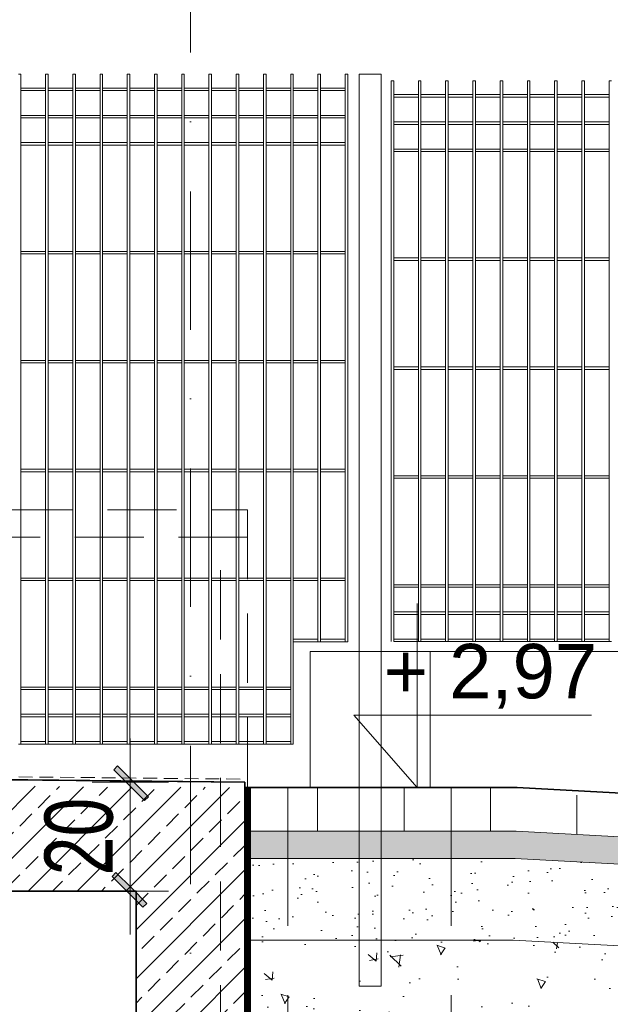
# Model space of a CAD drawing. Header units: millimetres. Extents: x 14041 to 23361, y -6349 to 12956.
# Tile 48 of 106: x 20410 to 20518, y 6484 to 6664. Entities that reach past the tile are written whole.
import ezdxf

# ---------------------------------------------------------------- set-up
doc = ezdxf.new("R2010")
doc.units = ezdxf.units.MM
for name, pattern in [('DASHDOTX2', [50.8, 25.4, -12.7, 0, -12.7]), ('DASHED', [19.05, 12.7, -6.35]), ('KRESKOWA', [19.05, 12.7, -6.35])]:
    doc.linetypes.add(name, pattern=pattern)
for name, color, linetype, lineweight in [('A- osie', 2, 'DASHDOTX2', 5), ('A- teren', 7, 'Continuous', 35), ('A-izolacje', 7, 'KRESKOWA', 30), ('A-ogrodzenie', 6, 'Continuous', 9), ('A-przekrojowa', 5, 'Continuous', 35), ('A-rzędne projektowane', 7, 'Continuous', 20), ('A-wyburzenia', 92, 'DASHED', 5), ('A-WYMIARY', 7, 'Continuous', 9), ('A-wypełnienie', 252, 'Continuous', 9), ('A-ściany projektowane', 5, 'Continuous', 35)]:
    doc.layers.add(name, color=color, linetype=linetype, lineweight=lineweight)
doc.styles.add('OP.3', font='arial.ttf', dxfattribs={"height": 16})
doc.styles.add('WYMIARY', font='swisscl.ttf')
doc.dimstyles.new('G 50', dxfattribs={"dimtxt": 12.5, "dimasz": 1, "dimexe": 1.25, "dimexo": 0.625, "dimgap": 3, "dimtad": 1, "dimdec": 1, "dimrnd": 0.5, "dimzin": 9, "dimtxsty": 'WYMIARY', "dimblk": 'W', "dimcen": 2, "dimse1": 1, "dimse2": 1, "dimclrd": 256, "dimclrt": 7, "dimadec": 0, "dimazin": 0, "dimtm": 1e-09, "dimtfac": 1, "dimtdec": 1, "dimtmove": 0, "dimatfit": 0, "dimldrblk": 'W', "dimfxl": 0, "dimlwd": 9, "dimarcsym": 0})

# ---------------------------------------------------------------- blocks, each defined once
blk = doc.blocks.new('W')
at = {"layer": 'A-WYMIARY'}
h = blk.add_hatch(color=256, dxfattribs=at)
h.paths.add_polyline_path([(0, 0.76), (0, 0), (0.65, 0), (2.98, 2.33), (2.27, 3.04)])
h.paths.add_polyline_path([(-0.56, 0.21), (-0.76, 0), (0, 0), (0, 0.76)])
h.paths.add_polyline_path([(0, -0.65), (0.15, -0.5), (0.65, 0), (0, 0)])
h.paths.add_polyline_path([(0, 0), (-0.76, 0), (-3.39, -2.62), (-2.68, -3.33), (0, -0.65)])
blk.add_hatch(color=256, dxfattribs=at).paths.add_polyline_path([(-0.76, 0), (-3.39, -2.62), (-2.68, -3.33), (0, -0.65), (0, 0)])
for p, q in [((0, -7), (0, 7)), ((-0.56, 0.21), (2.27, 3.04)), ((0.15, -0.5), (2.98, 2.33)), ((2.27, 3.04), (2.98, 2.33)), ((-8, 0), (8, 0)), ((-0.56, 0.21), (-3.39, -2.62)), ((0.15, -0.5), (-2.68, -3.33)), ((-3.39, -2.62), (-2.68, -3.33))]:
    blk.add_line(p, q, dxfattribs=at)
blk = doc.blocks.new('*D1433')
at = {"layer": 'A-wypełnienie', "lineweight": 9, "ltscale": 2}
blk.add_line((20430.14, 6523.38), (20430.14, 6505.38), dxfattribs=at)
at = {"layer": 'Defpoints', "color": 0}
for p in [(20451.2, 6524.38), (20430.14, 6504.38), (20431.2, 6504.38)]:
    blk.add_point(p, dxfattribs=at)
at = {"layer": 'A-wypełnienie', "linetype": 'ByBlock', "lineweight": 9}
for p, rotation in [((20430.14, 6524.38), 90), ((20430.14, 6504.38), 270)]:
    blk.add_blockref('W', p, dxfattribs=dict(at, rotation=rotation))
at = {"layer": 'A-wypełnienie', "color": 7, "ltscale": 2, "insert": (20420.74, 6514.38), "char_height": 12.5, "attachment_point": 5, "rotation": 90, "style": 'WYMIARY'}
blk.add_mtext('20', dxfattribs=at)

msp = doc.modelspace()

# ---------------------------------------------------------------- hatches: boundary and pattern name
at = {"layer": 'A-wypełnienie', "ltscale": 2, "transparency": 33554687}
h = msp.add_hatch(dxfattribs=at)
h.set_pattern_fill('ANSI33', color=253)
h.set_pattern_definition([(45, (715.008, 0), (-4.490128, 4.490128), []), (45, (719.498, 0), (-4.490128, 4.490128), [3.175, -1.5875])])
h.paths.add_polyline_path([(20431.2, 6224.49), (20431.2, 6116.38), (20441.2, 6116.38), (20441.2, 6523.48), (20431.22, 6523.38), (20389.2, 6524), (20389.2, 6538.38), (20381.2, 6538.38), (20381.2, 6504.38), (20431.2, 6504.38)])
h.paths.add_polyline_path([(20451.2, 6214.38), (20451.2, 6523.38), (20441.2, 6523.48), (20441.2, 6116.38), (20451.2, 6116.38), (20451.2, 6199.38)])
h.paths.add_polyline_path([(20466.2, 6116.38), (20441.2, 6116.38), (20441.2, 6076.38), (20466.2, 6076.38)])
h.paths.add_polyline_path([(20441.2, 6076.38), (20441.2, 6116.38), (20416.2, 6116.38), (20416.2, 6076.38)])
at = {"layer": 'A-wypełnienie', "transparency": 33554687}
h = msp.add_hatch(dxfattribs=at)
h.set_pattern_fill('ANSI31', color=256, scale=5, angle=135)
h.set_pattern_definition([(90, (-252887.097, -155256.518), (-15.875, 1e-15), [])])
edge = h.paths.add_edge_path()
edge.add_line((20501.2, 6523.38), (20608.71, 6517.47))
edge.add_line((20608.71, 6517.47), (20501.2, 6523.38))
edge.add_line((20501.2, 6523.38), (20451.2, 6523.38))
edge.add_line((20451.2, 6523.38), (20451.2, 6515.38))
edge.add_line((20451.2, 6515.38), (20500.98, 6515.38))
edge.add_line((20500.98, 6515.38), (20608.27, 6509.48))
at = {"layer": 'A-wypełnienie'}
h = msp.add_hatch(dxfattribs=at)
h.set_pattern_fill('AR-SAND', color=256, scale=0.05, angle=90, style=0)
h.set_pattern_definition([(127.5, (-252887.097, -155256.5183), (-2.447066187, -0.080001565), [0, -1.9304, 0, -2.159, 0, -2.06375]), (97.5, (-252887.097, -155256.5183), (-3.584125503, 2.247616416), [0, -1.0414, 0, -1.7399, 0, -0.66675]), (57.5, (-252887.097, -155258.0804), (-0.007185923, 3.954961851), [0, -0.635, 0, -2.286, 0, -2.9845]), (47.5, (-252887.097, -155258.0804), (-1.114646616, 3.817782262), [0, -0.3175, 0, -1.4986, 0, -1.7145])])
h.paths.add_polyline_path([(20500.84, 6510.38), (20451.2, 6510.38), (20451.2, 6515.38), (20500.98, 6515.38), (20608.27, 6509.48), (20608, 6504.49)])
at = {"layer": 'A-wypełnienie', "ltscale": 0.5}
h = msp.add_hatch(dxfattribs=at)
h.set_pattern_fill('AR-SAND', color=256, scale=0.15, angle=90, style=0)
h.set_pattern_definition([(127.5, (-252887.097, -155256.518), (-7.34119856, -0.2400047), [0, -5.7912, 0, -6.477, 0, -6.19125]), (97.5, (-252887.097, -155256.518), (-10.7523765, 6.74284925), [0, -3.1242, 0, -5.2197, 0, -2.00025]), (57.5, (-252887.097, -155261.2046), (-0.02155777, 11.86488555), [0, -1.905, 0, -6.858, 0, -8.9535]), (47.5, (-252887.097, -155261.205), (-3.34393985, 11.4533468), [0, -0.9525, 0, -4.4958, 0, -5.1435])])
h.paths.add_polyline_path([(20500.43, 6495.38), (20451.2, 6495.38), (20451.2, 6510.38), (20500.84, 6510.38), (20608.71, 6504.45), (20608.71, 6489.42)])
at = {"layer": 'A-wypełnienie', "ltscale": 0.5, "transparency": 33554687}
h = msp.add_hatch(dxfattribs=at)
h.set_pattern_fill('AR-CONC', color=256, scale=0.1, angle=90, style=0)
h.set_pattern_definition([(140, (-252887.097, -155424.51), (1.59390855, 18.2184669), [1.905, -20.955]), (85, (-252887.097, -155424.51), (-19.1056845, -3.5243421), [1.524, -16.7640584]), (190.451445, (-252886.964, -155422.992), (-17.5117752, 14.6941247), [1.6190009, -17.8090245]), (136.1842, (-252892.177, -155424.51), (4.2042328, 27.1079041), [2.8575, -31.4325]), (186.635558, (-252891.827, -155422.25), (-24.7426125, 23.7404134), [2.4285023, -26.7135608]), (81.184151, (-252892.177, -155424.51), (-24.7426125, 23.7404134), [2.2859967, -25.1459732]), (111, (-252890.907, -155421.97), (10.2265198, 15.1614391), [1.905, -20.955]), (56, (-252890.907, -155421.97), (-18.4187966, 6.1802028), [1.524, -16.764]), (161.451445, (-252890.055, -155420.707), (-8.1922769, 21.3416419), [1.6190009, -17.8089938]), (127.5, (-252887.097, -155424.51), (-8.45550389, 0.30886033), [0, -16.5608, 0, -17.018, 0, -16.8275]), (97.5, (-252887.097, -155424.51), (-10.01805748, 6.68196625), [0, -9.7028, 0, -16.1798, 0, -6.4135]), (57.5, (-252887.097, -155430.174), (0.5728744, 13.55905952), [0, -6.35, 0, -19.812, 0, -26.289]), (47.5, (-252887.097, -155432.714), (-2.5426491, 14.81291814), [0, -8.255, 0, -13.1572, 0, -18.669])])
h.paths.add_polyline_path([(20500.43, 6495.38), (20451.2, 6495.38), (20451.2, 6475.38), (20501.2, 6475.38), (20608.71, 6469.39), (20608.71, 6489.42)])

# ---------------------------------------------------------------- linework, layer by layer
at = {"layer": 'A- osie'}
msp.add_line((20441.2, 6785.55), (20441.2, 5964.04), dxfattribs=at)
at = {"layer": 'A- teren'}
for q in [(20451.2, 6523.38), (20608.71, 6517.47)]:
    msp.add_line((20501.2, 6523.38), q, dxfattribs=at)
at = {"layer": 'A-izolacje', "linetype": 'Continuous', "lineweight": 15}
msp.add_line((20452.2, 6116.38), (20452.2, 6523.38), dxfattribs=at)
at = {"layer": 'A-izolacje', "lineweight": 15, "ltscale": 0.2}
msp.add_lwpolyline([(20389.67, 6539.38), (20389.79, 6530.22), (20394.42, 6525.5), (20451.17, 6524.92)], dxfattribs=at)
at = {"layer": 'A-izolacje', "ltscale": 0.5, "const_width": 1}
msp.add_lwpolyline([(20451.7, 6116.38), (20451.7, 6523.38)], dxfattribs=at)
at = {"layer": 'A-ogrodzenie', "color": 253}
for p, q in [((20409.6, 6654.38), (20410.07, 6654.38)), ((20410.07, 6531.38), (20410.07, 6654.38)), ((20414.6, 6531.38), (20414.6, 6654.38)), ((20414.6, 6654.38), (20415.07, 6654.38)), ((20415.07, 6531.38), (20415.07, 6654.38)), ((20419.6, 6531.38), (20419.6, 6654.38)), ((20419.6, 6654.38), (20420.07, 6654.38)), ((20420.07, 6531.38), (20420.07, 6654.38)), ((20424.6, 6531.38), (20424.6, 6654.38)), ((20424.6, 6654.38), (20425.07, 6654.38)), ((20425.07, 6531.38), (20425.07, 6654.38)), ((20429.6, 6531.38), (20429.6, 6654.38)), ((20429.6, 6654.38), (20430.07, 6654.38)), ((20430.07, 6531.38), (20430.07, 6654.38)), ((20434.6, 6531.38), (20434.6, 6654.38)), ((20434.6, 6654.38), (20435.07, 6654.38)), ((20435.07, 6531.38), (20435.07, 6654.38)), ((20439.6, 6531.38), (20439.6, 6654.38)), ((20439.6, 6654.38), (20440.07, 6654.38)), ((20440.07, 6531.38), (20440.07, 6654.38)), ((20444.6, 6531.38), (20444.6, 6654.38)), ((20444.6, 6654.38), (20445.07, 6654.38)), ((20445.07, 6531.38), (20445.07, 6654.38)), ((20449.6, 6531.38), (20449.6, 6654.38)), ((20449.6, 6654.38), (20450.07, 6654.38)), ((20450.07, 6531.38), (20450.07, 6654.38)), ((20454.6, 6531.38), (20454.6, 6654.38)), ((20454.6, 6654.38), (20455.07, 6654.38)), ((20455.07, 6531.38), (20455.07, 6654.38)), ((20459.6, 6531.38), (20459.6, 6654.38)), ((20459.6, 6654.38), (20460.07, 6654.38)), ((20460.07, 6531.38), (20460.07, 6654.38)), ((20464.6, 6654.38), (20465.07, 6654.38)), ((20464.6, 6550.17), (20464.6, 6654.38)), ((20465.07, 6550.17), (20465.07, 6654.38)), ((20469.6, 6654.38), (20470.07, 6654.38)), ((20469.6, 6550.17), (20469.6, 6654.38)), ((20470.07, 6550.17), (20470.07, 6654.38)), ((20476.2, 6654.38), (20472.2, 6654.38)), ((20472.2, 6654.38), (20472.2, 6523.38)), ((20476.2, 6654.38), (20472.2, 6654.38)), ((20472.2, 6654.38), (20472.2, 6523.38)), ((20476.2, 6523.38), (20476.2, 6654.38)), ((20476.2, 6523.38), (20476.2, 6654.38)), ((20478.06, 6550.18), (20478.06, 6653.18)), ((20478.06, 6653.18), (20478.53, 6653.18)), ((20478.53, 6550.18), (20478.53, 6653.18)), ((20483.06, 6550.18), (20483.06, 6653.18)), ((20483.06, 6653.18), (20483.53, 6653.18)), ((20483.53, 6550.18), (20483.53, 6653.18)), ((20488.06, 6550.18), (20488.06, 6653.18)), ((20488.06, 6653.18), (20488.53, 6653.18)), ((20488.53, 6550.18), (20488.53, 6653.18)), ((20493.06, 6550.18), (20493.06, 6653.18)), ((20493.06, 6653.18), (20493.53, 6653.18)), ((20493.53, 6550.18), (20493.53, 6653.18)), ((20498.06, 6550.18), (20498.06, 6653.18)), ((20498.06, 6653.18), (20498.53, 6653.18)), ((20498.53, 6550.18), (20498.53, 6653.18)), ((20503.06, 6550.18), (20503.06, 6653.18)), ((20503.06, 6653.18), (20503.53, 6653.18)), ((20503.53, 6550.18), (20503.53, 6653.18)), ((20508.06, 6550.18), (20508.06, 6653.18)), ((20508.06, 6653.18), (20508.53, 6653.18)), ((20508.53, 6550.18), (20508.53, 6653.18)), ((20513.06, 6550.18), (20513.06, 6653.18)), ((20513.06, 6653.18), (20513.53, 6653.18)), ((20513.53, 6550.18), (20513.53, 6653.18)), ((20518.06, 6550.18), (20518.06, 6653.18)), ((20518.06, 6653.18), (20518.53, 6653.18)), ((20410.07, 6651.84), (20414.6, 6651.84)), ((20410.07, 6651.38), (20414.6, 6651.38)), ((20415.07, 6651.84), (20419.6, 6651.84)), ((20415.07, 6651.38), (20419.6, 6651.38)), ((20420.07, 6651.84), (20424.6, 6651.84)), ((20420.07, 6651.38), (20424.6, 6651.38)), ((20425.07, 6651.84), (20429.6, 6651.84)), ((20425.07, 6651.38), (20429.6, 6651.38)), ((20430.07, 6651.84), (20434.6, 6651.84)), ((20430.07, 6651.38), (20434.6, 6651.38)), ((20435.07, 6651.84), (20439.6, 6651.84)), ((20435.07, 6651.38), (20439.6, 6651.38)), ((20440.07, 6651.84), (20444.6, 6651.84)), ((20440.07, 6651.38), (20444.6, 6651.38)), ((20445.07, 6651.84), (20449.6, 6651.84)), ((20445.07, 6651.38), (20449.6, 6651.38)), ((20450.07, 6651.84), (20454.6, 6651.84)), ((20450.07, 6651.38), (20454.6, 6651.38)), ((20455.07, 6651.84), (20459.6, 6651.84)), ((20455.07, 6651.38), (20459.6, 6651.38)), ((20460.07, 6651.84), (20464.6, 6651.84)), ((20460.07, 6651.38), (20464.6, 6651.38)), ((20465.07, 6651.84), (20469.6, 6651.84)), ((20465.07, 6651.38), (20469.6, 6651.38)), ((20478.53, 6650.64), (20483.06, 6650.64)), ((20478.53, 6650.18), (20483.06, 6650.18)), ((20483.53, 6650.64), (20488.06, 6650.64)), ((20483.53, 6650.18), (20488.06, 6650.18)), ((20488.53, 6650.64), (20493.06, 6650.64)), ((20488.53, 6650.18), (20493.06, 6650.18)), ((20493.53, 6650.64), (20498.06, 6650.64)), ((20493.53, 6650.18), (20498.06, 6650.18)), ((20498.53, 6650.64), (20503.06, 6650.64)), ((20498.53, 6650.18), (20503.06, 6650.18)), ((20503.53, 6650.64), (20508.06, 6650.64)), ((20503.53, 6650.18), (20508.06, 6650.18)), ((20508.53, 6650.64), (20513.06, 6650.64)), ((20508.53, 6650.18), (20513.06, 6650.18)), ((20513.53, 6650.64), (20518.06, 6650.64)), ((20513.53, 6650.18), (20518.06, 6650.18)), ((20410.07, 6646.84), (20414.6, 6646.84)), ((20410.07, 6646.38), (20414.6, 6646.38)), ((20415.07, 6646.84), (20419.6, 6646.84)), ((20415.07, 6646.38), (20419.6, 6646.38)), ((20420.07, 6646.84), (20424.6, 6646.84)), ((20420.07, 6646.38), (20424.6, 6646.38)), ((20425.07, 6646.84), (20429.6, 6646.84)), ((20425.07, 6646.38), (20429.6, 6646.38)), ((20430.07, 6646.84), (20434.6, 6646.84)), ((20430.07, 6646.38), (20434.6, 6646.38)), ((20435.07, 6646.84), (20439.6, 6646.84)), ((20435.07, 6646.38), (20439.6, 6646.38)), ((20440.07, 6646.84), (20444.6, 6646.84)), ((20440.07, 6646.38), (20444.6, 6646.38)), ((20445.07, 6646.84), (20449.6, 6646.84)), ((20445.07, 6646.38), (20449.6, 6646.38)), ((20450.07, 6646.84), (20454.6, 6646.84)), ((20450.07, 6646.38), (20454.6, 6646.38)), ((20455.07, 6646.84), (20459.6, 6646.84)), ((20455.07, 6646.38), (20459.6, 6646.38)), ((20460.07, 6646.84), (20464.6, 6646.84)), ((20460.07, 6646.38), (20464.6, 6646.38)), ((20465.07, 6646.84), (20469.6, 6646.84)), ((20465.07, 6646.38), (20469.6, 6646.38)), ((20478.53, 6645.64), (20483.06, 6645.64)), ((20483.53, 6645.64), (20488.06, 6645.64)), ((20488.53, 6645.64), (20493.06, 6645.64)), ((20493.53, 6645.64), (20498.06, 6645.64)), ((20498.53, 6645.64), (20503.06, 6645.64)), ((20503.53, 6645.64), (20508.06, 6645.64)), ((20508.53, 6645.64), (20513.06, 6645.64)), ((20513.53, 6645.64), (20518.06, 6645.64)), ((20478.53, 6645.18), (20483.06, 6645.18)), ((20483.53, 6645.18), (20488.06, 6645.18)), ((20488.53, 6645.18), (20493.06, 6645.18)), ((20493.53, 6645.18), (20498.06, 6645.18)), ((20498.53, 6645.18), (20503.06, 6645.18)), ((20503.53, 6645.18), (20508.06, 6645.18)), ((20508.53, 6645.18), (20513.06, 6645.18)), ((20513.53, 6645.18), (20518.06, 6645.18)), ((20410.07, 6641.84), (20414.6, 6641.84)), ((20410.07, 6641.38), (20414.6, 6641.38)), ((20415.07, 6641.84), (20419.6, 6641.84)), ((20415.07, 6641.38), (20419.6, 6641.38)), ((20420.07, 6641.84), (20424.6, 6641.84)), ((20420.07, 6641.38), (20424.6, 6641.38)), ((20425.07, 6641.84), (20429.6, 6641.84)), ((20425.07, 6641.38), (20429.6, 6641.38)), ((20430.07, 6641.84), (20434.6, 6641.84)), ((20430.07, 6641.38), (20434.6, 6641.38)), ((20435.07, 6641.84), (20439.6, 6641.84)), ((20435.07, 6641.38), (20439.6, 6641.38)), ((20440.07, 6641.84), (20444.6, 6641.84)), ((20440.07, 6641.38), (20444.6, 6641.38)), ((20445.07, 6641.84), (20449.6, 6641.84)), ((20445.07, 6641.38), (20449.6, 6641.38)), ((20450.07, 6641.84), (20454.6, 6641.84)), ((20450.07, 6641.38), (20454.6, 6641.38)), ((20455.07, 6641.84), (20459.6, 6641.84)), ((20455.07, 6641.38), (20459.6, 6641.38)), ((20460.07, 6641.84), (20464.6, 6641.84)), ((20460.07, 6641.38), (20464.6, 6641.38)), ((20465.07, 6641.84), (20469.6, 6641.84)), ((20465.07, 6641.38), (20469.6, 6641.38)), ((20478.53, 6640.64), (20483.06, 6640.64)), ((20478.53, 6640.18), (20483.06, 6640.18)), ((20483.53, 6640.64), (20488.06, 6640.64)), ((20483.53, 6640.18), (20488.06, 6640.18)), ((20488.53, 6640.64), (20493.06, 6640.64)), ((20488.53, 6640.18), (20493.06, 6640.18)), ((20493.53, 6640.64), (20498.06, 6640.64)), ((20493.53, 6640.18), (20498.06, 6640.18)), ((20498.53, 6640.64), (20503.06, 6640.64)), ((20498.53, 6640.18), (20503.06, 6640.18)), ((20503.53, 6640.64), (20508.06, 6640.64)), ((20503.53, 6640.18), (20508.06, 6640.18)), ((20508.53, 6640.64), (20513.06, 6640.64)), ((20508.53, 6640.18), (20513.06, 6640.18)), ((20513.53, 6640.64), (20518.06, 6640.64)), ((20513.53, 6640.18), (20518.06, 6640.18)), ((20410.07, 6621.84), (20414.6, 6621.84)), ((20410.07, 6621.38), (20414.6, 6621.38)), ((20415.07, 6621.84), (20419.6, 6621.84)), ((20415.07, 6621.38), (20419.6, 6621.38)), ((20420.07, 6621.84), (20424.6, 6621.84)), ((20420.07, 6621.38), (20424.6, 6621.38)), ((20425.07, 6621.84), (20429.6, 6621.84)), ((20425.07, 6621.38), (20429.6, 6621.38)), ((20430.07, 6621.84), (20434.6, 6621.84)), ((20430.07, 6621.38), (20434.6, 6621.38)), ((20435.07, 6621.84), (20439.6, 6621.84)), ((20435.07, 6621.38), (20439.6, 6621.38)), ((20440.07, 6621.84), (20444.6, 6621.84)), ((20440.07, 6621.38), (20444.6, 6621.38)), ((20445.07, 6621.84), (20449.6, 6621.84)), ((20445.07, 6621.38), (20449.6, 6621.38)), ((20450.07, 6621.84), (20454.6, 6621.84)), ((20450.07, 6621.38), (20454.6, 6621.38)), ((20455.07, 6621.84), (20459.6, 6621.84)), ((20455.07, 6621.38), (20459.6, 6621.38)), ((20460.07, 6621.84), (20464.6, 6621.84)), ((20460.07, 6621.38), (20464.6, 6621.38)), ((20465.07, 6621.84), (20469.6, 6621.84)), ((20465.07, 6621.38), (20469.6, 6621.38)), ((20478.53, 6620.64), (20483.06, 6620.64)), ((20483.53, 6620.64), (20488.06, 6620.64)), ((20488.53, 6620.64), (20493.06, 6620.64)), ((20493.53, 6620.64), (20498.06, 6620.64)), ((20498.53, 6620.64), (20503.06, 6620.64)), ((20503.53, 6620.64), (20508.06, 6620.64)), ((20508.53, 6620.64), (20513.06, 6620.64)), ((20513.53, 6620.64), (20518.06, 6620.64)), ((20478.53, 6620.18), (20483.06, 6620.18)), ((20483.53, 6620.18), (20488.06, 6620.18)), ((20488.53, 6620.18), (20493.06, 6620.18)), ((20493.53, 6620.18), (20498.06, 6620.18)), ((20498.53, 6620.18), (20503.06, 6620.18)), ((20503.53, 6620.18), (20508.06, 6620.18)), ((20508.53, 6620.18), (20513.06, 6620.18)), ((20513.53, 6620.18), (20518.06, 6620.18)), ((20410.07, 6601.84), (20414.6, 6601.84)), ((20410.07, 6601.38), (20414.6, 6601.38)), ((20415.07, 6601.84), (20419.6, 6601.84)), ((20415.07, 6601.38), (20419.6, 6601.38)), ((20420.07, 6601.84), (20424.6, 6601.84)), ((20420.07, 6601.38), (20424.6, 6601.38)), ((20425.07, 6601.84), (20429.6, 6601.84)), ((20425.07, 6601.38), (20429.6, 6601.38)), ((20430.07, 6601.84), (20434.6, 6601.84)), ((20430.07, 6601.38), (20434.6, 6601.38)), ((20435.07, 6601.84), (20439.6, 6601.84)), ((20435.07, 6601.38), (20439.6, 6601.38)), ((20440.07, 6601.84), (20444.6, 6601.84)), ((20440.07, 6601.38), (20444.6, 6601.38)), ((20445.07, 6601.84), (20449.6, 6601.84)), ((20445.07, 6601.38), (20449.6, 6601.38)), ((20450.07, 6601.84), (20454.6, 6601.84)), ((20450.07, 6601.38), (20454.6, 6601.38)), ((20455.07, 6601.84), (20459.6, 6601.84)), ((20455.07, 6601.38), (20459.6, 6601.38)), ((20460.07, 6601.84), (20464.6, 6601.84)), ((20460.07, 6601.38), (20464.6, 6601.38)), ((20465.07, 6601.84), (20469.6, 6601.84)), ((20465.07, 6601.38), (20469.6, 6601.38)), ((20478.53, 6600.64), (20483.06, 6600.64)), ((20483.53, 6600.64), (20488.06, 6600.64)), ((20488.53, 6600.64), (20493.06, 6600.64)), ((20493.53, 6600.64), (20498.06, 6600.64)), ((20498.53, 6600.64), (20503.06, 6600.64)), ((20503.53, 6600.64), (20508.06, 6600.64)), ((20508.53, 6600.64), (20513.06, 6600.64)), ((20513.53, 6600.64), (20518.06, 6600.64)), ((20478.53, 6600.18), (20483.06, 6600.18)), ((20483.53, 6600.18), (20488.06, 6600.18)), ((20488.53, 6600.18), (20493.06, 6600.18)), ((20493.53, 6600.18), (20498.06, 6600.18)), ((20498.53, 6600.18), (20503.06, 6600.18)), ((20503.53, 6600.18), (20508.06, 6600.18)), ((20508.53, 6600.18), (20513.06, 6600.18)), ((20513.53, 6600.18), (20518.06, 6600.18)), ((20410.07, 6581.84), (20414.6, 6581.84)), ((20410.07, 6581.38), (20414.6, 6581.38)), ((20415.07, 6581.84), (20419.6, 6581.84)), ((20415.07, 6581.38), (20419.6, 6581.38)), ((20420.07, 6581.84), (20424.6, 6581.84)), ((20420.07, 6581.38), (20424.6, 6581.38)), ((20425.07, 6581.84), (20429.6, 6581.84)), ((20425.07, 6581.38), (20429.6, 6581.38)), ((20430.07, 6581.84), (20434.6, 6581.84)), ((20430.07, 6581.38), (20434.6, 6581.38)), ((20435.07, 6581.84), (20439.6, 6581.84)), ((20435.07, 6581.38), (20439.6, 6581.38)), ((20440.07, 6581.84), (20444.6, 6581.84)), ((20440.07, 6581.38), (20444.6, 6581.38)), ((20445.07, 6581.84), (20449.6, 6581.84)), ((20445.07, 6581.38), (20449.6, 6581.38)), ((20450.07, 6581.84), (20454.6, 6581.84)), ((20450.07, 6581.38), (20454.6, 6581.38)), ((20455.07, 6581.84), (20459.6, 6581.84)), ((20455.07, 6581.38), (20459.6, 6581.38)), ((20460.07, 6581.84), (20464.6, 6581.84)), ((20460.07, 6581.38), (20464.6, 6581.38)), ((20465.07, 6581.84), (20469.6, 6581.84)), ((20465.07, 6581.38), (20469.6, 6581.38)), ((20478.53, 6580.64), (20483.06, 6580.64)), ((20483.53, 6580.64), (20488.06, 6580.64)), ((20488.53, 6580.64), (20493.06, 6580.64)), ((20493.53, 6580.64), (20498.06, 6580.64)), ((20498.53, 6580.64), (20503.06, 6580.64)), ((20503.53, 6580.64), (20508.06, 6580.64)), ((20508.53, 6580.64), (20513.06, 6580.64)), ((20513.53, 6580.64), (20518.06, 6580.64)), ((20478.53, 6580.18), (20483.06, 6580.18)), ((20483.53, 6580.18), (20488.06, 6580.18)), ((20488.53, 6580.18), (20493.06, 6580.18)), ((20493.53, 6580.18), (20498.06, 6580.18)), ((20498.53, 6580.18), (20503.06, 6580.18)), ((20503.53, 6580.18), (20508.06, 6580.18)), ((20508.53, 6580.18), (20513.06, 6580.18)), ((20513.53, 6580.18), (20518.06, 6580.18)), ((20410.07, 6561.84), (20414.6, 6561.84)), ((20410.07, 6561.38), (20414.6, 6561.38)), ((20415.07, 6561.84), (20419.6, 6561.84)), ((20415.07, 6561.38), (20419.6, 6561.38)), ((20420.07, 6561.84), (20424.6, 6561.84)), ((20420.07, 6561.38), (20424.6, 6561.38)), ((20425.07, 6561.84), (20429.6, 6561.84)), ((20425.07, 6561.38), (20429.6, 6561.38)), ((20430.07, 6561.84), (20434.6, 6561.84)), ((20430.07, 6561.38), (20434.6, 6561.38)), ((20435.07, 6561.84), (20439.6, 6561.84)), ((20435.07, 6561.38), (20439.6, 6561.38)), ((20440.07, 6561.84), (20444.6, 6561.84)), ((20440.07, 6561.38), (20444.6, 6561.38)), ((20445.07, 6561.84), (20449.6, 6561.84)), ((20445.07, 6561.38), (20449.6, 6561.38)), ((20450.07, 6561.84), (20454.6, 6561.84)), ((20450.07, 6561.38), (20454.6, 6561.38)), ((20455.07, 6561.84), (20459.6, 6561.84)), ((20455.07, 6561.38), (20459.6, 6561.38)), ((20460.07, 6561.84), (20464.6, 6561.84)), ((20460.07, 6561.38), (20464.6, 6561.38)), ((20465.07, 6561.84), (20469.6, 6561.84)), ((20465.07, 6561.38), (20469.6, 6561.38)), ((20478.53, 6560.64), (20483.06, 6560.64)), ((20483.53, 6560.64), (20488.06, 6560.64)), ((20488.53, 6560.64), (20493.06, 6560.64)), ((20493.53, 6560.64), (20498.06, 6560.64)), ((20498.53, 6560.64), (20503.06, 6560.64)), ((20503.53, 6560.64), (20508.06, 6560.64)), ((20508.53, 6560.64), (20513.06, 6560.64)), ((20513.53, 6560.64), (20518.06, 6560.64)), ((20478.53, 6560.18), (20483.06, 6560.18)), ((20483.53, 6560.18), (20488.06, 6560.18)), ((20488.53, 6560.18), (20493.06, 6560.18)), ((20493.53, 6560.18), (20498.06, 6560.18)), ((20498.53, 6560.18), (20503.06, 6560.18)), ((20503.53, 6560.18), (20508.06, 6560.18)), ((20508.53, 6560.18), (20513.06, 6560.18)), ((20513.53, 6560.18), (20518.06, 6560.18)), ((20478.53, 6555.64), (20483.06, 6555.64)), ((20483.53, 6555.64), (20488.06, 6555.64)), ((20488.53, 6555.64), (20493.06, 6555.64)), ((20493.53, 6555.64), (20498.06, 6555.64)), ((20498.53, 6555.64), (20503.06, 6555.64)), ((20503.53, 6555.64), (20508.06, 6555.64)), ((20508.53, 6555.64), (20513.06, 6555.64)), ((20513.53, 6555.64), (20518.06, 6555.64)), ((20478.53, 6555.18), (20483.06, 6555.18)), ((20483.53, 6555.18), (20488.06, 6555.18)), ((20488.53, 6555.18), (20493.06, 6555.18)), ((20493.53, 6555.18), (20498.06, 6555.18)), ((20498.53, 6555.18), (20503.06, 6555.18)), ((20503.53, 6555.18), (20508.06, 6555.18)), ((20508.53, 6555.18), (20513.06, 6555.18)), ((20513.53, 6555.18), (20518.06, 6555.18)), ((20460.07, 6550.63), (20464.6, 6550.63)), ((20460.07, 6550.17), (20465.07, 6550.17)), ((20465.07, 6550.63), (20469.6, 6550.63)), ((20465.07, 6550.17), (20470.07, 6550.17)), ((20478.53, 6550.64), (20483.06, 6550.64)), ((20478.53, 6550.18), (20483.06, 6550.18)), ((20483.06, 6550.18), (20483.53, 6550.18)), ((20483.53, 6550.64), (20488.06, 6550.64)), ((20483.53, 6550.18), (20488.53, 6550.18)), ((20488.53, 6550.64), (20493.06, 6550.64)), ((20488.53, 6550.18), (20493.06, 6550.18)), ((20493.06, 6550.18), (20493.53, 6550.18)), ((20493.53, 6550.64), (20498.06, 6550.64)), ((20493.53, 6550.18), (20498.53, 6550.18)), ((20498.53, 6550.64), (20503.06, 6550.64)), ((20498.53, 6550.18), (20503.06, 6550.18)), ((20503.06, 6550.18), (20503.53, 6550.18)), ((20503.53, 6550.64), (20508.06, 6550.64)), ((20503.53, 6550.18), (20508.53, 6550.18)), ((20508.53, 6550.64), (20513.06, 6550.64)), ((20508.53, 6550.18), (20513.06, 6550.18)), ((20513.06, 6550.18), (20513.53, 6550.18)), ((20513.53, 6550.64), (20518.06, 6550.64)), ((20513.53, 6550.18), (20518.53, 6550.18)), ((20608.71, 6548.38), (20463.2, 6548.38)), ((20463.2, 6523.38), (20463.2, 6548.38)), ((20485.2, 6523.38), (20485.2, 6548.38)), ((20410.07, 6541.84), (20414.6, 6541.84)), ((20410.07, 6541.38), (20414.6, 6541.38)), ((20415.07, 6541.84), (20419.6, 6541.84)), ((20415.07, 6541.38), (20419.6, 6541.38)), ((20420.07, 6541.84), (20424.6, 6541.84)), ((20420.07, 6541.38), (20424.6, 6541.38)), ((20425.07, 6541.84), (20429.6, 6541.84)), ((20425.07, 6541.38), (20429.6, 6541.38)), ((20430.07, 6541.84), (20434.6, 6541.84)), ((20430.07, 6541.38), (20434.6, 6541.38)), ((20435.07, 6541.84), (20439.6, 6541.84)), ((20435.07, 6541.38), (20439.6, 6541.38)), ((20440.07, 6541.84), (20444.6, 6541.84)), ((20440.07, 6541.38), (20444.6, 6541.38)), ((20445.07, 6541.84), (20449.6, 6541.84)), ((20445.07, 6541.38), (20449.6, 6541.38)), ((20450.07, 6541.84), (20454.6, 6541.84)), ((20450.07, 6541.38), (20454.6, 6541.38)), ((20455.07, 6541.84), (20459.6, 6541.84)), ((20455.07, 6541.38), (20459.6, 6541.38)), ((20410.07, 6536.84), (20414.6, 6536.84)), ((20410.07, 6536.38), (20414.6, 6536.38)), ((20415.07, 6536.84), (20419.6, 6536.84)), ((20415.07, 6536.38), (20419.6, 6536.38)), ((20420.07, 6536.84), (20424.6, 6536.84)), ((20420.07, 6536.38), (20424.6, 6536.38)), ((20425.07, 6536.84), (20429.6, 6536.84)), ((20425.07, 6536.38), (20429.6, 6536.38)), ((20430.07, 6536.84), (20434.6, 6536.84)), ((20430.07, 6536.38), (20434.6, 6536.38)), ((20435.07, 6536.84), (20439.6, 6536.84)), ((20435.07, 6536.38), (20439.6, 6536.38)), ((20440.07, 6536.84), (20444.6, 6536.84)), ((20440.07, 6536.38), (20444.6, 6536.38)), ((20445.07, 6536.84), (20449.6, 6536.84)), ((20445.07, 6536.38), (20449.6, 6536.38)), ((20450.07, 6536.84), (20454.6, 6536.84)), ((20450.07, 6536.38), (20454.6, 6536.38)), ((20455.07, 6536.84), (20459.6, 6536.84)), ((20455.07, 6536.38), (20459.6, 6536.38)), ((20410.07, 6531.84), (20414.6, 6531.84)), ((20415.07, 6531.84), (20419.6, 6531.84)), ((20420.07, 6531.84), (20424.6, 6531.84)), ((20425.07, 6531.84), (20429.6, 6531.84)), ((20430.07, 6531.84), (20434.6, 6531.84)), ((20435.07, 6531.84), (20439.6, 6531.84)), ((20440.07, 6531.84), (20444.6, 6531.84)), ((20445.07, 6531.84), (20449.6, 6531.84)), ((20450.07, 6531.84), (20454.6, 6531.84)), ((20455.07, 6531.84), (20459.6, 6531.84)), ((20409.6, 6531.38), (20410.07, 6531.38)), ((20410.07, 6531.38), (20415.07, 6531.38)), ((20415.07, 6531.38), (20419.6, 6531.38)), ((20419.6, 6531.38), (20420.07, 6531.38)), ((20420.07, 6531.38), (20425.07, 6531.38)), ((20425.07, 6531.38), (20429.6, 6531.38)), ((20429.6, 6531.38), (20430.07, 6531.38)), ((20430.07, 6531.38), (20435.07, 6531.38)), ((20435.07, 6531.38), (20439.6, 6531.38)), ((20439.6, 6531.38), (20440.07, 6531.38)), ((20440.07, 6531.38), (20445.07, 6531.38)), ((20445.07, 6531.38), (20449.6, 6531.38)), ((20449.6, 6531.38), (20450.07, 6531.38)), ((20450.07, 6531.38), (20455.07, 6531.38)), ((20455.07, 6531.38), (20459.6, 6531.38)), ((20459.6, 6531.38), (20460.07, 6531.38)), ((20463.2, 6523.38), (20485.2, 6523.38)), ((20472.2, 6523.38), (20476.2, 6523.38))]:
    msp.add_line(p, q, dxfattribs=at)
for points in [[(20472.2, 6654.38), (20472.2, 6548.38)], [(20476.2, 6548.38), (20476.2, 6654.38), (20472.2, 6654.38)], [(20472.2, 6548.38), (20472.2, 6486.88), (20476.2, 6486.88), (20476.2, 6548.38)]]:
    msp.add_lwpolyline(points, dxfattribs=at)
at = {"layer": 'A-przekrojowa', "linetype": 'ByBlock', "lineweight": 15}
for p, q in [((20500.98, 6515.38), (20451.2, 6515.38)), ((20500.98, 6515.38), (20608.71, 6509.45)), ((20500.84, 6510.38), (20451.2, 6510.38)), ((20500.84, 6510.38), (20608.71, 6504.45)), ((20500.43, 6495.38), (20451.2, 6495.38)), ((20500.43, 6495.38), (20608.71, 6489.42))]:
    msp.add_line(p, q, dxfattribs=at)
at = {"layer": 'A-rzędne projektowane'}
msp.add_lwpolyline([(20482.85, 6557.18), (20482.85, 6523.37), (20471.19, 6536.65), (20514.84, 6536.65)], dxfattribs=at)
at = {"layer": 'A-wyburzenia'}
for points in [[(19949.7, 6574.38), (20451.7, 6574.38), (20451.7, 6569.38), (19949.7, 6569.38), (19949.7, 6574.38)], [(20446.7, 6574.38), (20451.7, 6574.38), (20451.7, 6474.38), (20446.7, 6474.38), (20446.7, 6569.38)]]:
    msp.add_lwpolyline(points, dxfattribs=at)
at = {"layer": 'A-WYMIARY', "linetype": 'KRESKOWA', "ltscale": 2}
for p, q in [((20459.09, 6523.38), (20459.09, 6402.38)), ((20489.09, 6523.38), (20489.09, 6402.38))]:
    msp.add_line(p, q, dxfattribs=at)
at = {"layer": 'A-ściany projektowane'}
for p, q in [((20451.2, 6524.38), (20389.2, 6525)), ((20451.2, 6524.38), (20451.2, 6116.38)), ((20431.2, 6504.38), (20381.2, 6504.38)), ((20431.2, 6504.38), (20431.2, 6116.38))]:
    msp.add_line(p, q, dxfattribs=at)
msp.add_lwpolyline([(20451.2, 6524.38), (20389.2, 6525)], dxfattribs=at)

# ---------------------------------------------------------------- texts
at = {"layer": 'A-rzędne projektowane', "insert": (20476.66, 6549.76), "char_height": 10, "attachment_point": 1, "style": 'OP.3'}
msp.add_mtext_dynamic_manual_height_columns('+ 2,97', width=278.6824, gutter_width=12.5, heights=[0], dxfattribs=at)

# ---------------------------------------------------------------- dimensions: what is measured, and where the dimension line sits
at = {"layer": 'A-wypełnienie', "ltscale": 2}
dim = msp.add_linear_dim(base=(20430.14, 6504.38), p1=(20451.2, 6524.38), p2=(20431.2, 6504.38), angle=90, dimstyle='G 50', dxfattribs=at)
dim.commit()
dim.dimension.update_dxf_attribs({"geometry": '*D1433', "text_midpoint": (20420.74, 6514.38)})

doc.saveas('drawing.dxf')
